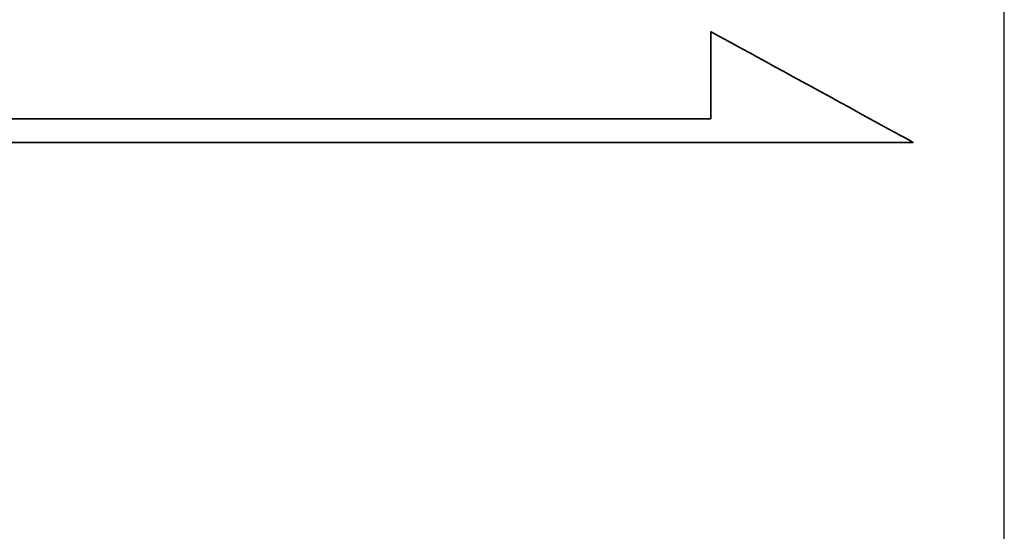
# Model space of a CAD drawing. Header units: millimetres. Extents: x 21 to 280, y -116 to 66.
# Tile 92 of 98: x 225.95 to 229.97, y 5.07 to 7.16. Entities that reach past the tile are written whole.
import ezdxf

# ---------------------------------------------------------------- set-up
doc = ezdxf.new("R2010")
doc.units = ezdxf.units.MM
doc.header["$LTSCALE"] = 0.15
for name, color, linetype in [('DIM', 4, 'CONTINUOUS'), ('layer 1', 7, 'CONTINUOUS'), ('OUT', 3, 'CONTINUOUS')]:
    doc.layers.add(name, color=color, linetype=linetype)

# ---------------------------------------------------------------- blocks, each defined once
blk = doc.blocks.new('TBI MOTION logo(完整正式版)')
at = {"layer": 'layer 1', "color": 22, "lineweight": 35}
blk.add_open_spline([(75.90875, -9.47875), (75.90875, -9.47875), (75.90875, -12.28625), (75.90875, -12.28625), (75.90875, -12.28625), (75.90875, -12.28625), (75.90875, -12.47875), (75.90875, -12.47875), (75.90875, -12.47875), (75.90875, -12.47875), (75.71625, -12.47875), (75.71625, -12.47875), (75.71625, -12.47875), (75.71625, -12.47875), (-88.32875, -12.47875), (-88.32875, -12.47875), (-88.32875, -12.47875), (-88.32875, -12.47875), (-88.32875, -13.29375), (-88.32875, -13.29375), (-88.32875, -13.29375), (-88.32875, -13.29375), (82.89125, -13.29375), (82.89125, -13.29375), (82.89125, -13.29375), (82.89125, -13.29375), (75.90875, -9.47875), (75.90875, -9.47875)], degree=3, knots=[0, 0, 0, 0, 0.14285714, 0.14285714, 0.14285714, 0.14285715, 0.28571429, 0.28571429, 0.28571429, 0.2857143, 0.42857143, 0.42857143, 0.42857143, 0.42857144, 0.57142857, 0.57142857, 0.57142857, 0.57142858, 0.71428571, 0.71428571, 0.71428571, 0.71428572, 0.85714286, 0.85714286, 0.85714286, 0.85714287, 1, 1, 1, 1], dxfattribs=at)

msp = doc.modelspace()

# ---------------------------------------------------------------- linework, layer by layer
at = {"layer": 'OUT', "color": 0}
msp.add_line((229.9744, 0.6231), (229.9744, 24.0231), dxfattribs=at)

# ---------------------------------------------------------------- block references
at = {"layer": 'DIM', "color": 0, "xscale": 0.1185822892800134, "yscale": 0.1185822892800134, "zscale": 0.1185822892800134}
msp.add_blockref('TBI MOTION logo(完整正式版)', (219.772, 8.2355), dxfattribs=at)

doc.saveas('drawing.dxf')
